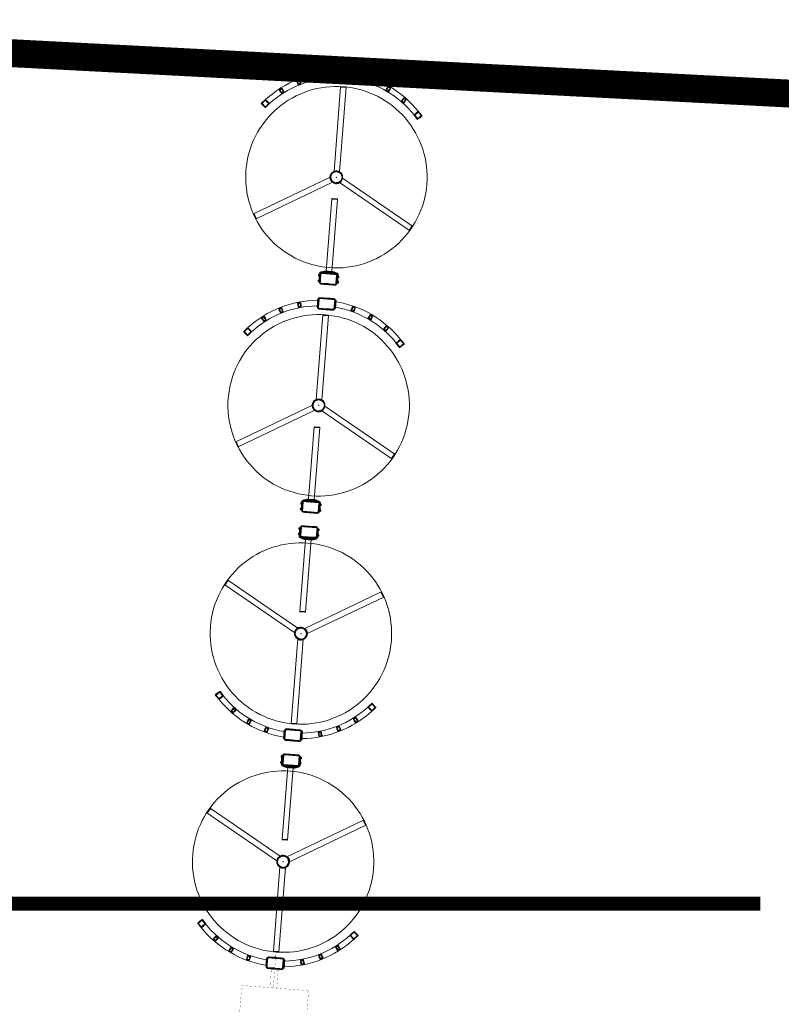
# Model space of a CAD drawing. Header units: millimetres. Extents: x 747415 to 1601423, y -236173 to 551995.
# Tile 201 of 242: x 1198015 to 1203472, y 32690 to 39745. Entities that reach past the tile are written whole.
import ezdxf
from ezdxf.lldxf.tags import DXFTag

# ---------------------------------------------------------------- set-up
doc = ezdxf.new("R2010")
doc.units = ezdxf.units.MM
doc.header["$LTSCALE"] = 100
doc.header["$MEASUREMENT"] = 0
for name, color, linetype, lineweight in [('T--L9020_GEBOUWEN', 252, 'CONTINUOUS', 0), ('T--L9032_HEKWERKEN', 7, 'CONTINUOUS', 0), ('T--L9053_Waterleidingen', 170, 'TAP_WATER', 0)]:
    doc.layers.add(name, color=color, linetype=linetype, lineweight=lineweight)
doc.styles.get("Standard").update_dxf_attribs({"font": 'arial.ttf'})
tags = doc.linetypes.add('TAP_WATER', pattern='A,12.7,-5.08,["Water",Standard,S=2.54,R=0,X=-3.81,Y=-1.27],-7.62', length=25.4).pattern_tags.tags
tags[6] = DXFTag(74, 10)
pattern_1 = [(60, (0, 0), (-0.8660254, 0.5), [])]
pattern_2 = [(120, (0, 0), (-0.8660254, -0.5), [])]
pattern_3 = [(0, (0, 0), (0, 2), [])]

# ---------------------------------------------------------------- blocks, each defined once
blk = doc.blocks.new('Tourniket FTS-E02')
at = {"layer": 'T--L9032_HEKWERKEN'}
for points in [[(474.2, 560.3), (472.7, 561.6), (486.3, 576.3), (515.5, 549), (501.9, 534.4), (500.4, 535.7), (512.7, 548.9), (486.4, 573.4), (474.2, 560.3)], [(474.2, 560.3), (472.7, 561.6), (459, 547), (488.2, 519.7), (501.9, 534.4), (500.4, 535.7), (488.1, 522.6), (461.8, 547.1), (474.2, 560.3)], [(581.9, 446), (581, 447.2), (568.9, 438.5), (580.6, 422.2), (592.8, 431), (591.9, 432.2), (580.9, 424.3), (571, 438.1), (581.9, 446)], [(581.9, 446), (581, 447.2), (593.2, 456), (604.9, 439.8), (592.8, 431), (591.9, 432.2), (602.8, 440.1), (592.9, 453.9), (581.9, 446)], [(655, 329.5), (654.3, 330.8), (640.8, 324.5), (649.2, 306.4), (662.8, 312.7), (662.2, 314.1), (650, 308.4), (642.8, 323.8), (655, 329.5)], [(655, 329.5), (654.3, 330.8), (667.9, 337.2), (676.4, 319.1), (662.8, 312.7), (662.2, 314.1), (674.4, 319.8), (667.2, 335.2), (655, 329.5)], [(705, 201.3), (704.6, 202.8), (690.1, 199.1), (695, 179.7), (709.6, 183.4), (709.2, 184.9), (696.1, 181.5), (691.9, 198), (705, 201.3)], [(705, 201.3), (704.6, 202.8), (719.2, 206.5), (724.1, 187.1), (709.6, 183.4), (709.2, 184.9), (722.3, 188.2), (718.1, 204.7), (705, 201.3)], [(-693, 0), (-690, 0), (-690, 50, 0.414214), (-700, 60), (-761, 60, 0.384945), (-770, 50), (-770, 0), (-767, 0), (-767, 50, -0.414214), (-760, 57), (-700, 57, -0.414214), (-693, 50), (-693, 0)], [(-693, 0), (-690, 0), (-690, -50, -0.414214), (-700, -60), (-761, -60, -0.384945), (-770, -50), (-770, 0), (-767, 0), (-767, -50, 0.414214), (-760, -57), (-700, -57, 0.414214), (-693, -50), (-693, 0)], [(-760, -65.5), (-760, -60.5), (-697.2, -60.6, 0.301773), (-690.7, -56.2), (-682.3, -29, 0.077395), (-681.9, -26.9), (-682, 26.9, 0.07431), (-682.3, 28.9), (-690.5, 55.6, 0.329863), (-697.2, 60.5), (-760, 60.5), (-760, 65.5), (-697.2, 65.5, -0.33598), (-685.6, 56.8), (-677.5, 30.4, -0.074294), (-677, 26.9), (-677, -26.9, -0.074294), (-677.5, -30.4), (-685.7, -57, -0.329861), (-697.2, -65.5), (-760, -65.5)], [(-41.5, 0), (-44.5, 0, -1), (44.4, 0), (41.4, 0, 1), (-41.5, 0)], [(692.7, 0), (689.7, 0), (689.7, 50, -0.414214), (699.7, 60), (760.8, 60, -0.384945), (769.7, 50), (769.7, 0), (766.7, 0), (766.7, 50, 0.414214), (759.7, 57), (699.7, 57, 0.414214), (692.7, 50), (692.7, 0)], [(692.7, 0), (689.7, 0), (689.7, -50, 0.414214), (699.7, -60), (760.8, -60, 0.384945), (769.7, -50), (769.7, 0), (766.7, 0), (766.7, -50, -0.414214), (759.7, -57), (699.7, -57, -0.414214), (692.7, -50), (692.7, 0)], [(-41.5, 0), (-44.5, 0, 1), (44.4, 0), (41.4, 0, -1), (-41.5, 0)], [(705, -201.3), (704.6, -202.8), (690.1, -199.1), (695, -179.7), (709.6, -183.4), (709.2, -184.9), (696.1, -181.5), (691.9, -198), (705, -201.3)], [(705, -201.3), (704.6, -202.8), (719.2, -206.5), (724.1, -187.1), (709.6, -183.4), (709.2, -184.9), (722.3, -188.2), (718.1, -204.7), (705, -201.3)], [(655, -329.5), (654.3, -330.8), (640.8, -324.5), (649.2, -306.4), (662.8, -312.7), (662.2, -314.1), (650, -308.3), (642.8, -323.7), (655, -329.5)], [(655, -329.5), (654.3, -330.8), (667.9, -337.2), (676.4, -319.1), (662.8, -312.7), (662.2, -314.1), (674.4, -319.8), (667.2, -335.2), (655, -329.5)], [(581.9, -446), (581, -447.2), (568.9, -438.4), (580.6, -422.2), (592.8, -431), (591.9, -432.2), (580.9, -424.3), (571, -438.1), (581.9, -446)], [(581.9, -446), (581, -447.2), (593.2, -456), (604.9, -439.8), (592.8, -431), (591.9, -432.2), (602.8, -440.1), (592.9, -453.9), (581.9, -446)], [(474.2, -560.3), (472.7, -561.6), (459, -547), (488.2, -519.7), (501.9, -534.4), (500.4, -535.7), (488.1, -522.5), (461.8, -547.1), (474.2, -560.3)], [(474.2, -560.3), (472.7, -561.6), (486.3, -576.3), (515.5, -548.9), (501.9, -534.4), (500.4, -535.7), (512.7, -548.9), (486.4, -573.4), (474.2, -560.3)]]:
    blk.add_hatch(color=256, dxfattribs=at).paths.add_polyline_path(points)
at = {"layer": 'T--L9032_HEKWERKEN', "lineweight": 25}
h = blk.add_hatch(dxfattribs=at)
h.set_pattern_fill('_U', color=256, angle=60, style=0, pattern_type=0)
h.set_pattern_definition(pattern_1)
h.paths.add_polyline_path([(474.2, 560.3), (472.7, 561.6), (486.3, 576.3), (515.5, 549), (501.9, 534.4), (500.4, 535.7), (512.7, 548.9), (486.4, 573.4), (474.2, 560.3)])
h = blk.add_hatch(dxfattribs=at)
h.set_pattern_fill('_U', color=256, angle=120, style=0, pattern_type=0)
h.set_pattern_definition(pattern_2)
h.paths.add_polyline_path([(474.2, 560.3), (472.7, 561.6), (486.3, 576.3), (515.5, 549), (501.9, 534.4), (500.4, 535.7), (512.7, 548.9), (486.4, 573.4), (474.2, 560.3)])
h = blk.add_hatch(dxfattribs=at)
h.set_pattern_fill('_U', color=256, scale=2, style=0, pattern_type=0)
h.set_pattern_definition(pattern_3)
h.paths.add_polyline_path([(474.2, 560.3), (472.7, 561.6), (486.3, 576.3), (515.5, 549), (501.9, 534.4), (500.4, 535.7), (512.7, 548.9), (486.4, 573.4), (474.2, 560.3)])
h = blk.add_hatch(dxfattribs=at)
h.set_pattern_fill('_U', color=256, angle=60, style=0, pattern_type=0)
h.set_pattern_definition(pattern_1)
h.paths.add_polyline_path([(474.2, 560.3), (472.7, 561.6), (459, 547), (488.2, 519.7), (501.9, 534.4), (500.4, 535.7), (488.1, 522.6), (461.8, 547.1), (474.2, 560.3)])
h = blk.add_hatch(dxfattribs=at)
h.set_pattern_fill('_U', color=256, angle=120, style=0, pattern_type=0)
h.set_pattern_definition(pattern_2)
h.paths.add_polyline_path([(474.2, 560.3), (472.7, 561.6), (459, 547), (488.2, 519.7), (501.9, 534.4), (500.4, 535.7), (488.1, 522.6), (461.8, 547.1), (474.2, 560.3)])
h = blk.add_hatch(dxfattribs=at)
h.set_pattern_fill('_U', color=256, scale=2, style=0, pattern_type=0)
h.set_pattern_definition(pattern_3)
h.paths.add_polyline_path([(474.2, 560.3), (472.7, 561.6), (459, 547), (488.2, 519.7), (501.9, 534.4), (500.4, 535.7), (488.1, 522.6), (461.8, 547.1), (474.2, 560.3)])
h = blk.add_hatch(dxfattribs=at)
h.set_pattern_fill('_U', color=256, angle=60, style=0, pattern_type=0)
h.set_pattern_definition(pattern_1)
h.paths.add_polyline_path([(581.9, 446), (581, 447.2), (568.9, 438.5), (580.6, 422.2), (592.8, 431), (591.9, 432.2), (580.9, 424.3), (571, 438.1), (581.9, 446)])
h = blk.add_hatch(dxfattribs=at)
h.set_pattern_fill('_U', color=256, angle=120, style=0, pattern_type=0)
h.set_pattern_definition(pattern_2)
h.paths.add_polyline_path([(581.9, 446), (581, 447.2), (568.9, 438.5), (580.6, 422.2), (592.8, 431), (591.9, 432.2), (580.9, 424.3), (571, 438.1), (581.9, 446)])
h = blk.add_hatch(dxfattribs=at)
h.set_pattern_fill('_U', color=256, scale=2, style=0, pattern_type=0)
h.set_pattern_definition(pattern_3)
h.paths.add_polyline_path([(581.9, 446), (581, 447.2), (568.9, 438.5), (580.6, 422.2), (592.8, 431), (591.9, 432.2), (580.9, 424.3), (571, 438.1), (581.9, 446)])
h = blk.add_hatch(dxfattribs=at)
h.set_pattern_fill('_U', color=256, angle=60, style=0, pattern_type=0)
h.set_pattern_definition(pattern_1)
h.paths.add_polyline_path([(581.9, 446), (581, 447.2), (593.2, 456), (604.9, 439.8), (592.8, 431), (591.9, 432.2), (602.8, 440.1), (592.9, 453.9), (581.9, 446)])
h = blk.add_hatch(dxfattribs=at)
h.set_pattern_fill('_U', color=256, angle=120, style=0, pattern_type=0)
h.set_pattern_definition(pattern_2)
h.paths.add_polyline_path([(581.9, 446), (581, 447.2), (593.2, 456), (604.9, 439.8), (592.8, 431), (591.9, 432.2), (602.8, 440.1), (592.9, 453.9), (581.9, 446)])
h = blk.add_hatch(dxfattribs=at)
h.set_pattern_fill('_U', color=256, scale=2, style=0, pattern_type=0)
h.set_pattern_definition(pattern_3)
h.paths.add_polyline_path([(581.9, 446), (581, 447.2), (593.2, 456), (604.9, 439.8), (592.8, 431), (591.9, 432.2), (602.8, 440.1), (592.9, 453.9), (581.9, 446)])
h = blk.add_hatch(dxfattribs=at)
h.set_pattern_fill('_U', color=256, angle=60, style=0, pattern_type=0)
h.set_pattern_definition(pattern_1)
h.paths.add_polyline_path([(655, 329.5), (654.3, 330.8), (640.8, 324.5), (649.2, 306.4), (662.8, 312.7), (662.2, 314.1), (650, 308.4), (642.8, 323.8), (655, 329.5)])
h = blk.add_hatch(dxfattribs=at)
h.set_pattern_fill('_U', color=256, angle=120, style=0, pattern_type=0)
h.set_pattern_definition(pattern_2)
h.paths.add_polyline_path([(655, 329.5), (654.3, 330.8), (640.8, 324.5), (649.2, 306.4), (662.8, 312.7), (662.2, 314.1), (650, 308.4), (642.8, 323.8), (655, 329.5)])
h = blk.add_hatch(dxfattribs=at)
h.set_pattern_fill('_U', color=256, scale=2, style=0, pattern_type=0)
h.set_pattern_definition(pattern_3)
h.paths.add_polyline_path([(655, 329.5), (654.3, 330.8), (640.8, 324.5), (649.2, 306.4), (662.8, 312.7), (662.2, 314.1), (650, 308.4), (642.8, 323.8), (655, 329.5)])
h = blk.add_hatch(dxfattribs=at)
h.set_pattern_fill('_U', color=256, angle=60, style=0, pattern_type=0)
h.set_pattern_definition(pattern_1)
h.paths.add_polyline_path([(655, 329.5), (654.3, 330.8), (667.9, 337.2), (676.4, 319.1), (662.8, 312.7), (662.2, 314.1), (674.4, 319.8), (667.2, 335.2), (655, 329.5)])
h = blk.add_hatch(dxfattribs=at)
h.set_pattern_fill('_U', color=256, angle=120, style=0, pattern_type=0)
h.set_pattern_definition(pattern_2)
h.paths.add_polyline_path([(655, 329.5), (654.3, 330.8), (667.9, 337.2), (676.4, 319.1), (662.8, 312.7), (662.2, 314.1), (674.4, 319.8), (667.2, 335.2), (655, 329.5)])
h = blk.add_hatch(dxfattribs=at)
h.set_pattern_fill('_U', color=256, scale=2, style=0, pattern_type=0)
h.set_pattern_definition(pattern_3)
h.paths.add_polyline_path([(655, 329.5), (654.3, 330.8), (667.9, 337.2), (676.4, 319.1), (662.8, 312.7), (662.2, 314.1), (674.4, 319.8), (667.2, 335.2), (655, 329.5)])
h = blk.add_hatch(dxfattribs=at)
h.set_pattern_fill('_U', color=256, angle=60, style=0, pattern_type=0)
h.set_pattern_definition(pattern_1)
h.paths.add_polyline_path([(705, 201.3), (704.6, 202.8), (690.1, 199.1), (695, 179.7), (709.6, 183.4), (709.2, 184.9), (696.1, 181.5), (691.9, 198), (705, 201.3)])
h = blk.add_hatch(dxfattribs=at)
h.set_pattern_fill('_U', color=256, angle=120, style=0, pattern_type=0)
h.set_pattern_definition(pattern_2)
h.paths.add_polyline_path([(705, 201.3), (704.6, 202.8), (690.1, 199.1), (695, 179.7), (709.6, 183.4), (709.2, 184.9), (696.1, 181.5), (691.9, 198), (705, 201.3)])
h = blk.add_hatch(dxfattribs=at)
h.set_pattern_fill('_U', color=256, scale=2, style=0, pattern_type=0)
h.set_pattern_definition(pattern_3)
h.paths.add_polyline_path([(705, 201.3), (704.6, 202.8), (690.1, 199.1), (695, 179.7), (709.6, 183.4), (709.2, 184.9), (696.1, 181.5), (691.9, 198), (705, 201.3)])
h = blk.add_hatch(dxfattribs=at)
h.set_pattern_fill('_U', color=256, angle=60, style=0, pattern_type=0)
h.set_pattern_definition(pattern_1)
h.paths.add_polyline_path([(705, 201.3), (704.6, 202.8), (719.2, 206.5), (724.1, 187.1), (709.6, 183.4), (709.2, 184.9), (722.3, 188.2), (718.1, 204.7), (705, 201.3)])
h = blk.add_hatch(dxfattribs=at)
h.set_pattern_fill('_U', color=256, angle=120, style=0, pattern_type=0)
h.set_pattern_definition(pattern_2)
h.paths.add_polyline_path([(705, 201.3), (704.6, 202.8), (719.2, 206.5), (724.1, 187.1), (709.6, 183.4), (709.2, 184.9), (722.3, 188.2), (718.1, 204.7), (705, 201.3)])
h = blk.add_hatch(dxfattribs=at)
h.set_pattern_fill('_U', color=256, scale=2, style=0, pattern_type=0)
h.set_pattern_definition(pattern_3)
h.paths.add_polyline_path([(705, 201.3), (704.6, 202.8), (719.2, 206.5), (724.1, 187.1), (709.6, 183.4), (709.2, 184.9), (722.3, 188.2), (718.1, 204.7), (705, 201.3)])
h = blk.add_hatch(dxfattribs=at)
h.set_pattern_fill('_U', color=256, angle=60, style=0, pattern_type=0)
h.set_pattern_definition(pattern_1)
h.paths.add_polyline_path([(-693, 0), (-690, 0), (-690, 50, 0.414214), (-700, 60), (-761, 60, 0.384945), (-770, 50), (-770, 0), (-767, 0), (-767, 50, -0.414214), (-760, 57), (-700, 57, -0.414214), (-693, 50), (-693, 0)])
h = blk.add_hatch(dxfattribs=at)
h.set_pattern_fill('_U', color=256, angle=120, style=0, pattern_type=0)
h.set_pattern_definition(pattern_2)
h.paths.add_polyline_path([(-693, 0), (-690, 0), (-690, 50, 0.414214), (-700, 60), (-761, 60, 0.384945), (-770, 50), (-770, 0), (-767, 0), (-767, 50, -0.414214), (-760, 57), (-700, 57, -0.414214), (-693, 50), (-693, 0)])
h = blk.add_hatch(dxfattribs=at)
h.set_pattern_fill('_U', color=256, scale=2, style=0, pattern_type=0)
h.set_pattern_definition(pattern_3)
h.paths.add_polyline_path([(-693, 0), (-690, 0), (-690, 50, 0.414214), (-700, 60), (-761, 60, 0.384945), (-770, 50), (-770, 0), (-767, 0), (-767, 50, -0.414214), (-760, 57), (-700, 57, -0.414214), (-693, 50), (-693, 0)])
h = blk.add_hatch(dxfattribs=at)
h.set_pattern_fill('_U', color=256, angle=60, style=0, pattern_type=0)
h.set_pattern_definition(pattern_1)
h.paths.add_polyline_path([(-693, 0), (-690, 0), (-690, -50, -0.414214), (-700, -60), (-761, -60, -0.384945), (-770, -50), (-770, 0), (-767, 0), (-767, -50, 0.414214), (-760, -57), (-700, -57, 0.414214), (-693, -50), (-693, 0)])
h = blk.add_hatch(dxfattribs=at)
h.set_pattern_fill('_U', color=256, angle=120, style=0, pattern_type=0)
h.set_pattern_definition(pattern_2)
h.paths.add_polyline_path([(-693, 0), (-690, 0), (-690, -50, -0.414214), (-700, -60), (-761, -60, -0.384945), (-770, -50), (-770, 0), (-767, 0), (-767, -50, 0.414214), (-760, -57), (-700, -57, 0.414214), (-693, -50), (-693, 0)])
h = blk.add_hatch(dxfattribs=at)
h.set_pattern_fill('_U', color=256, scale=2, style=0, pattern_type=0)
h.set_pattern_definition(pattern_3)
h.paths.add_polyline_path([(-693, 0), (-690, 0), (-690, -50, -0.414214), (-700, -60), (-761, -60, -0.384945), (-770, -50), (-770, 0), (-767, 0), (-767, -50, 0.414214), (-760, -57), (-700, -57, 0.414214), (-693, -50), (-693, 0)])
h = blk.add_hatch(dxfattribs=at)
h.set_pattern_fill('_U', color=256, angle=60, style=0, pattern_type=0)
h.set_pattern_definition(pattern_1)
h.paths.add_polyline_path([(-760, -65.5), (-760, -60.5), (-697.2, -60.6, 0.301773), (-690.7, -56.2), (-682.3, -29, 0.077395), (-681.9, -26.9), (-682, 26.9, 0.07431), (-682.3, 28.9), (-690.5, 55.6, 0.329863), (-697.2, 60.5), (-760, 60.5), (-760, 65.5), (-697.2, 65.5, -0.33598), (-685.6, 56.8), (-677.5, 30.4, -0.074294), (-677, 26.9), (-677, -26.9, -0.074294), (-677.5, -30.4), (-685.7, -57, -0.329861), (-697.2, -65.5), (-760, -65.5)])
h = blk.add_hatch(dxfattribs=at)
h.set_pattern_fill('_U', color=256, angle=120, style=0, pattern_type=0)
h.set_pattern_definition(pattern_2)
h.paths.add_polyline_path([(-760, -65.5), (-760, -60.5), (-697.2, -60.6, 0.301773), (-690.7, -56.2), (-682.3, -29, 0.077395), (-681.9, -26.9), (-682, 26.9, 0.07431), (-682.3, 28.9), (-690.5, 55.6, 0.329863), (-697.2, 60.5), (-760, 60.5), (-760, 65.5), (-697.2, 65.5, -0.33598), (-685.6, 56.8), (-677.5, 30.4, -0.074294), (-677, 26.9), (-677, -26.9, -0.074294), (-677.5, -30.4), (-685.7, -57, -0.329861), (-697.2, -65.5), (-760, -65.5)])
h = blk.add_hatch(dxfattribs=at)
h.set_pattern_fill('_U', color=256, scale=2, style=0, pattern_type=0)
h.set_pattern_definition(pattern_3)
h.paths.add_polyline_path([(-760, -65.5), (-760, -60.5), (-697.2, -60.6, 0.301773), (-690.7, -56.2), (-682.3, -29, 0.077395), (-681.9, -26.9), (-682, 26.9, 0.07431), (-682.3, 28.9), (-690.5, 55.6, 0.329863), (-697.2, 60.5), (-760, 60.5), (-760, 65.5), (-697.2, 65.5, -0.33598), (-685.6, 56.8), (-677.5, 30.4, -0.074294), (-677, 26.9), (-677, -26.9, -0.074294), (-677.5, -30.4), (-685.7, -57, -0.329861), (-697.2, -65.5), (-760, -65.5)])
h = blk.add_hatch(dxfattribs=at)
h.set_pattern_fill('_U', color=256, angle=60, style=0, pattern_type=0)
h.set_pattern_definition(pattern_1)
h.paths.add_polyline_path([(-41.5, 0), (-44.5, 0, -1), (44.4, 0), (41.4, 0, 1), (-41.5, 0)])
h = blk.add_hatch(dxfattribs=at)
h.set_pattern_fill('_U', color=256, angle=120, style=0, pattern_type=0)
h.set_pattern_definition(pattern_2)
h.paths.add_polyline_path([(-41.5, 0), (-44.5, 0, -1), (44.4, 0), (41.4, 0, 1), (-41.5, 0)])
h = blk.add_hatch(dxfattribs=at)
h.set_pattern_fill('_U', color=256, scale=2, style=0, pattern_type=0)
h.set_pattern_definition(pattern_3)
h.paths.add_polyline_path([(-41.5, 0), (-44.5, 0, -1), (44.4, 0), (41.4, 0, 1), (-41.5, 0)])
h = blk.add_hatch(dxfattribs=at)
h.set_pattern_fill('_U', color=256, angle=60, style=0, pattern_type=0)
h.set_pattern_definition(pattern_1)
h.paths.add_polyline_path([(692.7, 0), (689.7, 0), (689.7, 50, -0.414214), (699.7, 60), (760.8, 60, -0.384945), (769.7, 50), (769.7, 0), (766.7, 0), (766.7, 50, 0.414214), (759.7, 57), (699.7, 57, 0.414214), (692.7, 50), (692.7, 0)])
h = blk.add_hatch(dxfattribs=at)
h.set_pattern_fill('_U', color=256, angle=120, style=0, pattern_type=0)
h.set_pattern_definition(pattern_2)
h.paths.add_polyline_path([(692.7, 0), (689.7, 0), (689.7, 50, -0.414214), (699.7, 60), (760.8, 60, -0.384945), (769.7, 50), (769.7, 0), (766.7, 0), (766.7, 50, 0.414214), (759.7, 57), (699.7, 57, 0.414214), (692.7, 50), (692.7, 0)])
h = blk.add_hatch(dxfattribs=at)
h.set_pattern_fill('_U', color=256, scale=2, style=0, pattern_type=0)
h.set_pattern_definition(pattern_3)
h.paths.add_polyline_path([(692.7, 0), (689.7, 0), (689.7, 50, -0.414214), (699.7, 60), (760.8, 60, -0.384945), (769.7, 50), (769.7, 0), (766.7, 0), (766.7, 50, 0.414214), (759.7, 57), (699.7, 57, 0.414214), (692.7, 50), (692.7, 0)])
h = blk.add_hatch(dxfattribs=at)
h.set_pattern_fill('_U', color=256, angle=60, style=0, pattern_type=0)
h.set_pattern_definition(pattern_1)
h.paths.add_polyline_path([(692.7, 0), (689.7, 0), (689.7, -50, 0.414214), (699.7, -60), (760.8, -60, 0.384945), (769.7, -50), (769.7, 0), (766.7, 0), (766.7, -50, -0.414214), (759.7, -57), (699.7, -57, -0.414214), (692.7, -50), (692.7, 0)])
h = blk.add_hatch(dxfattribs=at)
h.set_pattern_fill('_U', color=256, angle=120, style=0, pattern_type=0)
h.set_pattern_definition(pattern_2)
h.paths.add_polyline_path([(692.7, 0), (689.7, 0), (689.7, -50, 0.414214), (699.7, -60), (760.8, -60, 0.384945), (769.7, -50), (769.7, 0), (766.7, 0), (766.7, -50, -0.414214), (759.7, -57), (699.7, -57, -0.414214), (692.7, -50), (692.7, 0)])
h = blk.add_hatch(dxfattribs=at)
h.set_pattern_fill('_U', color=256, scale=2, style=0, pattern_type=0)
h.set_pattern_definition(pattern_3)
h.paths.add_polyline_path([(692.7, 0), (689.7, 0), (689.7, -50, 0.414214), (699.7, -60), (760.8, -60, 0.384945), (769.7, -50), (769.7, 0), (766.7, 0), (766.7, -50, -0.414214), (759.7, -57), (699.7, -57, -0.414214), (692.7, -50), (692.7, 0)])
h = blk.add_hatch(dxfattribs=at)
h.set_pattern_fill('_U', color=256, angle=60, style=0, pattern_type=0)
h.set_pattern_definition(pattern_1)
h.paths.add_polyline_path([(-41.5, 0), (-44.5, 0, 1), (44.4, 0), (41.4, 0, -1), (-41.5, 0)])
h = blk.add_hatch(dxfattribs=at)
h.set_pattern_fill('_U', color=256, angle=120, style=0, pattern_type=0)
h.set_pattern_definition(pattern_2)
h.paths.add_polyline_path([(-41.5, 0), (-44.5, 0, 1), (44.4, 0), (41.4, 0, -1), (-41.5, 0)])
h = blk.add_hatch(dxfattribs=at)
h.set_pattern_fill('_U', color=256, scale=2, style=0, pattern_type=0)
h.set_pattern_definition(pattern_3)
h.paths.add_polyline_path([(-41.5, 0), (-44.5, 0, 1), (44.4, 0), (41.4, 0, -1), (-41.5, 0)])
h = blk.add_hatch(dxfattribs=at)
h.set_pattern_fill('_U', color=256, angle=60, style=0, pattern_type=0)
h.set_pattern_definition(pattern_1)
h.paths.add_polyline_path([(705, -201.3), (704.6, -202.8), (690.1, -199.1), (695, -179.7), (709.6, -183.4), (709.2, -184.9), (696.1, -181.5), (691.9, -198), (705, -201.3)])
h = blk.add_hatch(dxfattribs=at)
h.set_pattern_fill('_U', color=256, angle=120, style=0, pattern_type=0)
h.set_pattern_definition(pattern_2)
h.paths.add_polyline_path([(705, -201.3), (704.6, -202.8), (690.1, -199.1), (695, -179.7), (709.6, -183.4), (709.2, -184.9), (696.1, -181.5), (691.9, -198), (705, -201.3)])
h = blk.add_hatch(dxfattribs=at)
h.set_pattern_fill('_U', color=256, scale=2, style=0, pattern_type=0)
h.set_pattern_definition(pattern_3)
h.paths.add_polyline_path([(705, -201.3), (704.6, -202.8), (690.1, -199.1), (695, -179.7), (709.6, -183.4), (709.2, -184.9), (696.1, -181.5), (691.9, -198), (705, -201.3)])
h = blk.add_hatch(dxfattribs=at)
h.set_pattern_fill('_U', color=256, angle=60, style=0, pattern_type=0)
h.set_pattern_definition(pattern_1)
h.paths.add_polyline_path([(705, -201.3), (704.6, -202.8), (719.2, -206.5), (724.1, -187.1), (709.6, -183.4), (709.2, -184.9), (722.3, -188.2), (718.1, -204.7), (705, -201.3)])
h = blk.add_hatch(dxfattribs=at)
h.set_pattern_fill('_U', color=256, angle=120, style=0, pattern_type=0)
h.set_pattern_definition(pattern_2)
h.paths.add_polyline_path([(705, -201.3), (704.6, -202.8), (719.2, -206.5), (724.1, -187.1), (709.6, -183.4), (709.2, -184.9), (722.3, -188.2), (718.1, -204.7), (705, -201.3)])
h = blk.add_hatch(dxfattribs=at)
h.set_pattern_fill('_U', color=256, scale=2, style=0, pattern_type=0)
h.set_pattern_definition(pattern_3)
h.paths.add_polyline_path([(705, -201.3), (704.6, -202.8), (719.2, -206.5), (724.1, -187.1), (709.6, -183.4), (709.2, -184.9), (722.3, -188.2), (718.1, -204.7), (705, -201.3)])
h = blk.add_hatch(dxfattribs=at)
h.set_pattern_fill('_U', color=256, angle=60, style=0, pattern_type=0)
h.set_pattern_definition(pattern_1)
h.paths.add_polyline_path([(655, -329.5), (654.3, -330.8), (640.8, -324.5), (649.2, -306.4), (662.8, -312.7), (662.2, -314.1), (650, -308.3), (642.8, -323.7), (655, -329.5)])
h = blk.add_hatch(dxfattribs=at)
h.set_pattern_fill('_U', color=256, angle=120, style=0, pattern_type=0)
h.set_pattern_definition(pattern_2)
h.paths.add_polyline_path([(655, -329.5), (654.3, -330.8), (640.8, -324.5), (649.2, -306.4), (662.8, -312.7), (662.2, -314.1), (650, -308.3), (642.8, -323.7), (655, -329.5)])
h = blk.add_hatch(dxfattribs=at)
h.set_pattern_fill('_U', color=256, scale=2, style=0, pattern_type=0)
h.set_pattern_definition(pattern_3)
h.paths.add_polyline_path([(655, -329.5), (654.3, -330.8), (640.8, -324.5), (649.2, -306.4), (662.8, -312.7), (662.2, -314.1), (650, -308.3), (642.8, -323.7), (655, -329.5)])
h = blk.add_hatch(dxfattribs=at)
h.set_pattern_fill('_U', color=256, angle=60, style=0, pattern_type=0)
h.set_pattern_definition(pattern_1)
h.paths.add_polyline_path([(655, -329.5), (654.3, -330.8), (667.9, -337.2), (676.4, -319.1), (662.8, -312.7), (662.2, -314.1), (674.4, -319.8), (667.2, -335.2), (655, -329.5)])
h = blk.add_hatch(dxfattribs=at)
h.set_pattern_fill('_U', color=256, angle=120, style=0, pattern_type=0)
h.set_pattern_definition(pattern_2)
h.paths.add_polyline_path([(655, -329.5), (654.3, -330.8), (667.9, -337.2), (676.4, -319.1), (662.8, -312.7), (662.2, -314.1), (674.4, -319.8), (667.2, -335.2), (655, -329.5)])
h = blk.add_hatch(dxfattribs=at)
h.set_pattern_fill('_U', color=256, scale=2, style=0, pattern_type=0)
h.set_pattern_definition(pattern_3)
h.paths.add_polyline_path([(655, -329.5), (654.3, -330.8), (667.9, -337.2), (676.4, -319.1), (662.8, -312.7), (662.2, -314.1), (674.4, -319.8), (667.2, -335.2), (655, -329.5)])
h = blk.add_hatch(dxfattribs=at)
h.set_pattern_fill('_U', color=256, angle=60, style=0, pattern_type=0)
h.set_pattern_definition(pattern_1)
h.paths.add_polyline_path([(581.9, -446), (581, -447.2), (568.9, -438.4), (580.6, -422.2), (592.8, -431), (591.9, -432.2), (580.9, -424.3), (571, -438.1), (581.9, -446)])
h = blk.add_hatch(dxfattribs=at)
h.set_pattern_fill('_U', color=256, angle=120, style=0, pattern_type=0)
h.set_pattern_definition(pattern_2)
h.paths.add_polyline_path([(581.9, -446), (581, -447.2), (568.9, -438.4), (580.6, -422.2), (592.8, -431), (591.9, -432.2), (580.9, -424.3), (571, -438.1), (581.9, -446)])
h = blk.add_hatch(dxfattribs=at)
h.set_pattern_fill('_U', color=256, scale=2, style=0, pattern_type=0)
h.set_pattern_definition(pattern_3)
h.paths.add_polyline_path([(581.9, -446), (581, -447.2), (568.9, -438.4), (580.6, -422.2), (592.8, -431), (591.9, -432.2), (580.9, -424.3), (571, -438.1), (581.9, -446)])
h = blk.add_hatch(dxfattribs=at)
h.set_pattern_fill('_U', color=256, angle=60, style=0, pattern_type=0)
h.set_pattern_definition(pattern_1)
h.paths.add_polyline_path([(581.9, -446), (581, -447.2), (593.2, -456), (604.9, -439.8), (592.8, -431), (591.9, -432.2), (602.8, -440.1), (592.9, -453.9), (581.9, -446)])
h = blk.add_hatch(dxfattribs=at)
h.set_pattern_fill('_U', color=256, angle=120, style=0, pattern_type=0)
h.set_pattern_definition(pattern_2)
h.paths.add_polyline_path([(581.9, -446), (581, -447.2), (593.2, -456), (604.9, -439.8), (592.8, -431), (591.9, -432.2), (602.8, -440.1), (592.9, -453.9), (581.9, -446)])
h = blk.add_hatch(dxfattribs=at)
h.set_pattern_fill('_U', color=256, scale=2, style=0, pattern_type=0)
h.set_pattern_definition(pattern_3)
h.paths.add_polyline_path([(581.9, -446), (581, -447.2), (593.2, -456), (604.9, -439.8), (592.8, -431), (591.9, -432.2), (602.8, -440.1), (592.9, -453.9), (581.9, -446)])
h = blk.add_hatch(dxfattribs=at)
h.set_pattern_fill('_U', color=256, angle=60, style=0, pattern_type=0)
h.set_pattern_definition(pattern_1)
h.paths.add_polyline_path([(474.2, -560.3), (472.7, -561.6), (459, -547), (488.2, -519.7), (501.9, -534.4), (500.4, -535.7), (488.1, -522.5), (461.8, -547.1), (474.2, -560.3)])
h = blk.add_hatch(dxfattribs=at)
h.set_pattern_fill('_U', color=256, angle=120, style=0, pattern_type=0)
h.set_pattern_definition(pattern_2)
h.paths.add_polyline_path([(474.2, -560.3), (472.7, -561.6), (459, -547), (488.2, -519.7), (501.9, -534.4), (500.4, -535.7), (488.1, -522.5), (461.8, -547.1), (474.2, -560.3)])
h = blk.add_hatch(dxfattribs=at)
h.set_pattern_fill('_U', color=256, scale=2, style=0, pattern_type=0)
h.set_pattern_definition(pattern_3)
h.paths.add_polyline_path([(474.2, -560.3), (472.7, -561.6), (459, -547), (488.2, -519.7), (501.9, -534.4), (500.4, -535.7), (488.1, -522.5), (461.8, -547.1), (474.2, -560.3)])
h = blk.add_hatch(dxfattribs=at)
h.set_pattern_fill('_U', color=256, angle=60, style=0, pattern_type=0)
h.set_pattern_definition(pattern_1)
h.paths.add_polyline_path([(474.2, -560.3), (472.7, -561.6), (486.3, -576.3), (515.5, -548.9), (501.9, -534.4), (500.4, -535.7), (512.7, -548.9), (486.4, -573.4), (474.2, -560.3)])
h = blk.add_hatch(dxfattribs=at)
h.set_pattern_fill('_U', color=256, angle=120, style=0, pattern_type=0)
h.set_pattern_definition(pattern_2)
h.paths.add_polyline_path([(474.2, -560.3), (472.7, -561.6), (486.3, -576.3), (515.5, -548.9), (501.9, -534.4), (500.4, -535.7), (512.7, -548.9), (486.4, -573.4), (474.2, -560.3)])
h = blk.add_hatch(dxfattribs=at)
h.set_pattern_fill('_U', color=256, scale=2, style=0, pattern_type=0)
h.set_pattern_definition(pattern_3)
h.paths.add_polyline_path([(474.2, -560.3), (472.7, -561.6), (486.3, -576.3), (515.5, -548.9), (501.9, -534.4), (500.4, -535.7), (512.7, -548.9), (486.4, -573.4), (474.2, -560.3)])
at = {"layer": 'T--L9032_HEKWERKEN', "lineweight": 18, "ltscale": 0.25}
blk.add_lwpolyline([(-650, 0, -0.414214), (0, 650), (0, 650, -0.414214), (650, 0), (650, 0, -0.414214), (0, -650), (0, -650, -0.414214), (-650, 0)], format="xyb", dxfattribs=at)
at = {"layer": 'T--L9032_HEKWERKEN', "linetype": 'Continuous', "lineweight": 13}
for points in [[(-37.2, 24.4), (-341.3, 551.2), (-341.3, 551.2, -0.414156), (-340.6, 553.9), (-340.6, 553.9), (-309.4, 571.9), (-309.4, 571.9, -0.414279), (-306.7, 571.2), (-306.7, 571.2), (-2.5, 44.3)], [(488.2, 519.7, -0.182981), (709.9, 66)], [(515.6, 548.8, -0.184258), (750.1, 66)], [(-677, 20), (-157, 20), (-157, 20, -0.414214), (-155, 18), (-155, 18), (-155, -18), (-155, -18, -0.414214), (-157, -20), (-157, -20), (-677, -20)], [(39.6, 20), (648, 20), (648, 20, -0.414214), (650, 18), (650, 18), (650, -18), (650, -18, -0.414214), (648, -20), (648, -20), (39.6, -20)], [(-37.2, -24.5), (-341.3, -551.2), (-341.3, -551.2, 0.414152), (-340.6, -553.9), (-340.6, -553.9), (-309.4, -571.9), (-309.4, -571.9, 0.414283), (-306.7, -571.2), (-306.7, -571.2), (-2.5, -44.4)], [(488.2, -519.7, 0.182981), (709.9, -66)], [(515.6, -548.8, 0.184258), (750.1, -66)]]:
    blk.add_lwpolyline(points, format="xyb", dxfattribs=at)
for points in [[(-339.8, 548.6), (-305.2, 568.6)], [(-755, 67.1), (-755, 73.1), (-755, 73.1), (-745, 73.1), (-745, 73.1), (-745, 67.1)], [(-715, 67.1), (-715, 73.1), (-715, 73.1), (-705, 73.1), (-705, 73.1), (-705, 67.1)], [(-743.8, 65.5), (-743.8, 66.7), (-743.8, 66.7), (-744.2, 67.1), (-744.2, 67.1), (-755.9, 67.1), (-755.9, 67.1), (-756.2, 66.7), (-756.2, 66.7), (-756.2, 65.5)], [(-756.2, 66.7), (-743.8, 66.7)], [(-703.8, 65.5), (-703.8, 66.7), (-703.8, 66.7), (-704.2, 67.1), (-704.2, 67.1), (-715.9, 67.1), (-715.9, 67.1), (-716.2, 66.7), (-716.2, 66.7), (-716.2, 65.5)], [(-716.2, 66.7), (-703.8, 66.7)], [(-160, 20), (-160, -20)], [(645, 20), (645, -20)], [(700, 60), (700, 66), (700, 66), (760, 66), (760, 66), (760, 60)], [(-743.8, -65.5), (-743.8, -66.7), (-743.8, -66.7), (-744.2, -67.1), (-744.2, -67.1), (-755.9, -67.1), (-755.9, -67.1), (-756.2, -66.7), (-756.2, -66.7), (-756.2, -65.5)], [(-756.2, -66.7), (-743.8, -66.7)], [(-755, -67.1), (-755, -73.1), (-755, -73.1), (-745, -73.1), (-745, -73.1), (-745, -67.1)], [(-703.8, -65.5), (-703.8, -66.7), (-703.8, -66.7), (-704.2, -67.1), (-704.2, -67.1), (-715.9, -67.1), (-715.9, -67.1), (-716.2, -66.7), (-716.2, -66.7), (-716.2, -65.5)], [(-716.2, -66.7), (-703.8, -66.7)], [(-715, -67.1), (-715, -73.1), (-715, -73.1), (-705, -73.1), (-705, -73.1), (-705, -67.1)], [(700, -60), (700, -66), (700, -66), (760, -66), (760, -66), (760, -60)], [(-339.8, -548.6), (-305.2, -568.6)]]:
    blk.add_lwpolyline(points, dxfattribs=at)
at = {"layer": 'T--L9032_HEKWERKEN', "lineweight": 25}
for points in [[(474.2, 560.3), (472.7, 561.6), (472.7, 561.6), (486.3, 576.3), (486.3, 576.3), (515.5, 549), (515.5, 549), (501.9, 534.4), (501.9, 534.4), (500.4, 535.7), (500.4, 535.7), (512.7, 548.9), (512.7, 548.9), (486.4, 573.4), (486.4, 573.4), (474.2, 560.3)], [(474.2, 560.3), (472.7, 561.6), (472.7, 561.6), (459, 547), (459, 547), (488.2, 519.7), (488.2, 519.7), (501.9, 534.4), (501.9, 534.4), (500.4, 535.7), (500.4, 535.7), (488.1, 522.6), (488.1, 522.6), (461.8, 547.1), (461.8, 547.1), (474.2, 560.3)], [(581.9, 446), (581, 447.2), (581, 447.2), (568.9, 438.5), (568.9, 438.5), (580.6, 422.2), (580.6, 422.2), (592.8, 431), (592.8, 431), (591.9, 432.2), (591.9, 432.2), (580.9, 424.3), (580.9, 424.3), (571, 438.1), (571, 438.1), (581.9, 446)], [(581.9, 446), (581, 447.2), (581, 447.2), (593.2, 456), (593.2, 456), (604.9, 439.8), (604.9, 439.8), (592.8, 431), (592.8, 431), (591.9, 432.2), (591.9, 432.2), (602.8, 440.1), (602.8, 440.1), (592.9, 453.9), (592.9, 453.9), (581.9, 446)], [(655, 329.5), (654.3, 330.8), (654.3, 330.8), (640.8, 324.5), (640.8, 324.5), (649.2, 306.4), (649.2, 306.4), (662.8, 312.7), (662.8, 312.7), (662.2, 314.1), (662.2, 314.1), (650, 308.4), (650, 308.4), (642.8, 323.8), (642.8, 323.8), (655, 329.5)], [(655, 329.5), (654.3, 330.8), (654.3, 330.8), (667.9, 337.2), (667.9, 337.2), (676.4, 319.1), (676.4, 319.1), (662.8, 312.7), (662.8, 312.7), (662.2, 314.1), (662.2, 314.1), (674.4, 319.8), (674.4, 319.8), (667.2, 335.2), (667.2, 335.2), (655, 329.5)], [(705, 201.3), (704.6, 202.8), (704.6, 202.8), (690.1, 199.1), (690.1, 199.1), (695, 179.7), (695, 179.7), (709.6, 183.4), (709.6, 183.4), (709.2, 184.9), (709.2, 184.9), (696.1, 181.5), (696.1, 181.5), (691.9, 198), (691.9, 198), (705, 201.3)], [(705, 201.3), (704.6, 202.8), (704.6, 202.8), (719.2, 206.5), (719.2, 206.5), (724.1, 187.1), (724.1, 187.1), (709.6, 183.4), (709.6, 183.4), (709.2, 184.9), (709.2, 184.9), (722.3, 188.2), (722.3, 188.2), (718.1, 204.7), (718.1, 204.7), (705, 201.3)], [(705, -201.3), (704.6, -202.8), (704.6, -202.8), (690.1, -199.1), (690.1, -199.1), (695, -179.7), (695, -179.7), (709.6, -183.4), (709.6, -183.4), (709.2, -184.9), (709.2, -184.9), (696.1, -181.5), (696.1, -181.5), (691.9, -198), (691.9, -198), (705, -201.3)], [(705, -201.3), (704.6, -202.8), (704.6, -202.8), (719.2, -206.5), (719.2, -206.5), (724.1, -187.1), (724.1, -187.1), (709.6, -183.4), (709.6, -183.4), (709.2, -184.9), (709.2, -184.9), (722.3, -188.2), (722.3, -188.2), (718.1, -204.7), (718.1, -204.7), (705, -201.3)], [(655, -329.5), (654.3, -330.8), (654.3, -330.8), (640.8, -324.5), (640.8, -324.5), (649.2, -306.4), (649.2, -306.4), (662.8, -312.7), (662.8, -312.7), (662.2, -314.1), (662.2, -314.1), (650, -308.3), (650, -308.3), (642.8, -323.7), (642.8, -323.7), (655, -329.5)], [(655, -329.5), (654.3, -330.8), (654.3, -330.8), (667.9, -337.2), (667.9, -337.2), (676.4, -319.1), (676.4, -319.1), (662.8, -312.7), (662.8, -312.7), (662.2, -314.1), (662.2, -314.1), (674.4, -319.8), (674.4, -319.8), (667.2, -335.2), (667.2, -335.2), (655, -329.5)], [(581.9, -446), (581, -447.2), (581, -447.2), (568.9, -438.4), (568.9, -438.4), (580.6, -422.2), (580.6, -422.2), (592.8, -431), (592.8, -431), (591.9, -432.2), (591.9, -432.2), (580.9, -424.3), (580.9, -424.3), (571, -438.1), (571, -438.1), (581.9, -446)], [(581.9, -446), (581, -447.2), (581, -447.2), (593.2, -456), (593.2, -456), (604.9, -439.8), (604.9, -439.8), (592.8, -431), (592.8, -431), (591.9, -432.2), (591.9, -432.2), (602.8, -440.1), (602.8, -440.1), (592.9, -453.9), (592.9, -453.9), (581.9, -446)], [(474.2, -560.3), (472.7, -561.6), (472.7, -561.6), (459, -547), (459, -547), (488.2, -519.7), (488.2, -519.7), (501.9, -534.4), (501.9, -534.4), (500.4, -535.7), (500.4, -535.7), (488.1, -522.5), (488.1, -522.5), (461.8, -547.1), (461.8, -547.1), (474.2, -560.3)], [(474.2, -560.3), (472.7, -561.6), (472.7, -561.6), (486.3, -576.3), (486.3, -576.3), (515.5, -548.9), (515.5, -548.9), (501.9, -534.4), (501.9, -534.4), (500.4, -535.7), (500.4, -535.7), (512.7, -548.9), (512.7, -548.9), (486.4, -573.4), (486.4, -573.4), (474.2, -560.3)]]:
    blk.add_lwpolyline(points, close=True, dxfattribs=at)
at = {"layer": 'T--L9032_HEKWERKEN', "linetype": 'Continuous', "lineweight": 25}
for points in [[(474.2, 560.3), (472.7, 561.6), (472.7, 561.6), (486.3, 576.3), (486.3, 576.3), (515.5, 549), (515.5, 549), (501.9, 534.4), (501.9, 534.4), (500.4, 535.7), (500.4, 535.7), (512.7, 548.9), (512.7, 548.9), (486.4, 573.4), (486.4, 573.4), (474.2, 560.3)], [(474.2, 560.3), (472.7, 561.6), (472.7, 561.6), (459, 547), (459, 547), (488.2, 519.7), (488.2, 519.7), (501.9, 534.4), (501.9, 534.4), (500.4, 535.7), (500.4, 535.7), (488.1, 522.6), (488.1, 522.6), (461.8, 547.1), (461.8, 547.1), (474.2, 560.3)], [(581.9, 446), (581, 447.2), (581, 447.2), (568.9, 438.5), (568.9, 438.5), (580.6, 422.2), (580.6, 422.2), (592.8, 431), (592.8, 431), (591.9, 432.2), (591.9, 432.2), (580.9, 424.3), (580.9, 424.3), (571, 438.1), (571, 438.1), (581.9, 446)], [(581.9, 446), (581, 447.2), (581, 447.2), (593.2, 456), (593.2, 456), (604.9, 439.8), (604.9, 439.8), (592.8, 431), (592.8, 431), (591.9, 432.2), (591.9, 432.2), (602.8, 440.1), (602.8, 440.1), (592.9, 453.9), (592.9, 453.9), (581.9, 446)], [(655, 329.5), (654.3, 330.8), (654.3, 330.8), (640.8, 324.5), (640.8, 324.5), (649.2, 306.4), (649.2, 306.4), (662.8, 312.7), (662.8, 312.7), (662.2, 314.1), (662.2, 314.1), (650, 308.4), (650, 308.4), (642.8, 323.8), (642.8, 323.8), (655, 329.5)], [(655, 329.5), (654.3, 330.8), (654.3, 330.8), (667.9, 337.2), (667.9, 337.2), (676.4, 319.1), (676.4, 319.1), (662.8, 312.7), (662.8, 312.7), (662.2, 314.1), (662.2, 314.1), (674.4, 319.8), (674.4, 319.8), (667.2, 335.2), (667.2, 335.2), (655, 329.5)], [(705, 201.3), (704.6, 202.8), (704.6, 202.8), (690.1, 199.1), (690.1, 199.1), (695, 179.7), (695, 179.7), (709.6, 183.4), (709.6, 183.4), (709.2, 184.9), (709.2, 184.9), (696.1, 181.5), (696.1, 181.5), (691.9, 198), (691.9, 198), (705, 201.3)], [(705, 201.3), (704.6, 202.8), (704.6, 202.8), (719.2, 206.5), (719.2, 206.5), (724.1, 187.1), (724.1, 187.1), (709.6, 183.4), (709.6, 183.4), (709.2, 184.9), (709.2, 184.9), (722.3, 188.2), (722.3, 188.2), (718.1, 204.7), (718.1, 204.7), (705, 201.3)], [(705, -201.3), (704.6, -202.8), (704.6, -202.8), (690.1, -199.1), (690.1, -199.1), (695, -179.7), (695, -179.7), (709.6, -183.4), (709.6, -183.4), (709.2, -184.9), (709.2, -184.9), (696.1, -181.5), (696.1, -181.5), (691.9, -198), (691.9, -198), (705, -201.3)], [(705, -201.3), (704.6, -202.8), (704.6, -202.8), (719.2, -206.5), (719.2, -206.5), (724.1, -187.1), (724.1, -187.1), (709.6, -183.4), (709.6, -183.4), (709.2, -184.9), (709.2, -184.9), (722.3, -188.2), (722.3, -188.2), (718.1, -204.7), (718.1, -204.7), (705, -201.3)], [(655, -329.5), (654.3, -330.8), (654.3, -330.8), (640.8, -324.5), (640.8, -324.5), (649.2, -306.4), (649.2, -306.4), (662.8, -312.7), (662.8, -312.7), (662.2, -314.1), (662.2, -314.1), (650, -308.3), (650, -308.3), (642.8, -323.7), (642.8, -323.7), (655, -329.5)], [(655, -329.5), (654.3, -330.8), (654.3, -330.8), (667.9, -337.2), (667.9, -337.2), (676.4, -319.1), (676.4, -319.1), (662.8, -312.7), (662.8, -312.7), (662.2, -314.1), (662.2, -314.1), (674.4, -319.8), (674.4, -319.8), (667.2, -335.2), (667.2, -335.2), (655, -329.5)], [(581.9, -446), (581, -447.2), (581, -447.2), (568.9, -438.4), (568.9, -438.4), (580.6, -422.2), (580.6, -422.2), (592.8, -431), (592.8, -431), (591.9, -432.2), (591.9, -432.2), (580.9, -424.3), (580.9, -424.3), (571, -438.1), (571, -438.1), (581.9, -446)], [(581.9, -446), (581, -447.2), (581, -447.2), (593.2, -456), (593.2, -456), (604.9, -439.8), (604.9, -439.8), (592.8, -431), (592.8, -431), (591.9, -432.2), (591.9, -432.2), (602.8, -440.1), (602.8, -440.1), (592.9, -453.9), (592.9, -453.9), (581.9, -446)], [(474.2, -560.3), (472.7, -561.6), (472.7, -561.6), (459, -547), (459, -547), (488.2, -519.7), (488.2, -519.7), (501.9, -534.4), (501.9, -534.4), (500.4, -535.7), (500.4, -535.7), (488.1, -522.5), (488.1, -522.5), (461.8, -547.1), (461.8, -547.1), (474.2, -560.3)], [(474.2, -560.3), (472.7, -561.6), (472.7, -561.6), (486.3, -576.3), (486.3, -576.3), (515.5, -548.9), (515.5, -548.9), (501.9, -534.4), (501.9, -534.4), (500.4, -535.7), (500.4, -535.7), (512.7, -548.9), (512.7, -548.9), (486.4, -573.4), (486.4, -573.4), (474.2, -560.3)]]:
    blk.add_lwpolyline(points, dxfattribs=at)
at = {"layer": 'T--L9032_HEKWERKEN', "lineweight": 25}
for points in [[(-693, 0), (-690, 0), (-690, 0), (-690, 50), (-690, 50, 0.414214), (-700, 60), (-700, 60), (-761, 60), (-761, 60, 0.384945), (-770, 50), (-770, 50), (-770, 0), (-770, 0), (-767, 0), (-767, 0), (-767, 50), (-767, 50, -0.414214), (-760, 57), (-760, 57), (-700, 57), (-700, 57, -0.414214), (-693, 50), (-693, 50), (-693, 0)], [(-693, 0), (-690, 0), (-690, 0), (-690, -50), (-690, -50, -0.414214), (-700, -60), (-700, -60), (-761, -60), (-761, -60, -0.384945), (-770, -50), (-770, -50), (-770, 0), (-770, 0), (-767, 0), (-767, 0), (-767, -50), (-767, -50, 0.414214), (-760, -57), (-760, -57), (-700, -57), (-700, -57, 0.414214), (-693, -50), (-693, -50), (-693, 0)], [(-760, -65.5), (-760, -60.5), (-760, -60.5), (-697.2, -60.6), (-697.2, -60.6, 0.301773), (-690.7, -56.2), (-690.7, -56.2), (-682.3, -29), (-682.3, -29, 0.077395), (-681.9, -26.9), (-681.9, -26.9), (-682, 26.9), (-682, 26.9, 0.07431), (-682.3, 28.9), (-682.3, 28.9), (-690.5, 55.6), (-690.5, 55.6, 0.329863), (-697.2, 60.5), (-697.2, 60.5), (-760, 60.5), (-760, 60.5), (-760, 65.5), (-760, 65.5), (-697.2, 65.5), (-697.2, 65.5, -0.33598), (-685.6, 56.8), (-685.6, 56.8), (-677.5, 30.4), (-677.5, 30.4, -0.074294), (-677, 26.9), (-677, 26.9), (-677, -26.9), (-677, -26.9, -0.074294), (-677.5, -30.4), (-677.5, -30.4), (-685.7, -57), (-685.7, -57, -0.329861), (-697.2, -65.5), (-697.2, -65.5), (-760, -65.5)], [(-41.5, 0), (-44.5, 0), (-44.5, 0, -1), (44.4, 0), (44.4, 0), (41.4, 0), (41.4, 0, 1), (-41.5, 0)], [(692.7, 0), (689.7, 0), (689.7, 0), (689.7, 50), (689.7, 50, -0.414214), (699.7, 60), (699.7, 60), (760.8, 60), (760.8, 60, -0.384945), (769.7, 50), (769.7, 50), (769.7, 0), (769.7, 0), (766.7, 0), (766.7, 0), (766.7, 50), (766.7, 50, 0.414214), (759.7, 57), (759.7, 57), (699.7, 57), (699.7, 57, 0.414214), (692.7, 50), (692.7, 50), (692.7, 0)], [(692.7, 0), (689.7, 0), (689.7, 0), (689.7, -50), (689.7, -50, 0.414214), (699.7, -60), (699.7, -60), (760.8, -60), (760.8, -60, 0.384945), (769.7, -50), (769.7, -50), (769.7, 0), (769.7, 0), (766.7, 0), (766.7, 0), (766.7, -50), (766.7, -50, -0.414214), (759.7, -57), (759.7, -57), (699.7, -57), (699.7, -57, -0.414214), (692.7, -50), (692.7, -50), (692.7, 0)], [(-41.5, 0), (-44.5, 0), (-44.5, 0, 1), (44.4, 0), (44.4, 0), (41.4, 0), (41.4, 0, -1), (-41.5, 0)]]:
    blk.add_lwpolyline(points, format="xyb", close=True, dxfattribs=at)
at = {"layer": 'T--L9032_HEKWERKEN', "linetype": 'Continuous', "lineweight": 25}
for points in [[(-693, 0), (-690, 0), (-690, 0), (-690, 50), (-690, 50, 0.414439), (-700, 60), (-700, 60), (-761, 60), (-761, 60, 0.384761), (-770, 50), (-770, 50), (-770, 0), (-770, 0), (-767, 0), (-767, 0), (-767, 50), (-767, 50, -0.414214), (-760, 57), (-760, 57), (-700, 57), (-700, 57, -0.414214), (-693, 50), (-693, 50), (-693, 0)], [(-693, 0), (-690, 0), (-690, 0), (-690, -50), (-690, -50, -0.414439), (-700, -60), (-700, -60), (-761, -60), (-761, -60, -0.384761), (-770, -50), (-770, -50), (-770, 0), (-770, 0), (-767, 0), (-767, 0), (-767, -50), (-767, -50, 0.414214), (-760, -57), (-760, -57), (-700, -57), (-700, -57, 0.414214), (-693, -50), (-693, -50), (-693, 0)], [(-760, -65.5), (-760, -60.5), (-760, -60.5), (-697.2, -60.6), (-697.2, -60.6, 0.301977), (-690.7, -56.2), (-690.7, -56.2), (-682.3, -29), (-682.3, -29, 0.077504), (-681.9, -26.9), (-681.9, -26.9), (-682, 26.9), (-682, 26.9, 0.074146), (-682.3, 28.9), (-682.3, 28.9), (-690.5, 55.6), (-690.5, 55.6, 0.329643), (-697.2, 60.5), (-697.2, 60.5), (-760, 60.5), (-760, 60.5), (-760, 65.5), (-760, 65.5), (-697.2, 65.5), (-697.2, 65.5, -0.33598), (-685.6, 56.8), (-685.6, 56.8), (-677.5, 30.4), (-677.5, 30.4, -0.074232), (-677, 26.9), (-677, 26.9), (-677, -26.9), (-677, -26.9, -0.074318), (-677.5, -30.4), (-677.5, -30.4), (-685.7, -57), (-685.7, -57, -0.329838), (-697.2, -65.5), (-697.2, -65.5), (-760, -65.5)], [(-41.5, 0), (-44.5, 0), (-44.5, 0, -1), (44.4, 0), (44.4, 0), (41.4, 0), (41.4, 0, 1), (-41.5, 0)], [(692.7, 0), (689.7, 0), (689.7, 0), (689.7, 50), (689.7, 50, -0.414439), (699.7, 60), (699.7, 60), (760.8, 60), (760.8, 60, -0.384761), (769.7, 50), (769.7, 50), (769.7, 0), (769.7, 0), (766.7, 0), (766.7, 0), (766.7, 50), (766.7, 50, 0.414214), (759.7, 57), (759.7, 57), (699.7, 57), (699.7, 57, 0.414214), (692.7, 50), (692.7, 50), (692.7, 0)], [(692.7, 0), (689.7, 0), (689.7, 0), (689.7, -50), (689.7, -50, 0.414439), (699.7, -60), (699.7, -60), (760.8, -60), (760.8, -60, 0.384761), (769.7, -50), (769.7, -50), (769.7, 0), (769.7, 0), (766.7, 0), (766.7, 0), (766.7, -50), (766.7, -50, -0.414214), (759.7, -57), (759.7, -57), (699.7, -57), (699.7, -57, -0.414214), (692.7, -50), (692.7, -50), (692.7, 0)], [(-41.5, 0), (-44.5, 0), (-44.5, 0, 1), (44.4, 0), (44.4, 0), (41.4, 0), (41.4, 0, -1), (-41.5, 0)]]:
    blk.add_lwpolyline(points, format="xyb", dxfattribs=at)
at = {"layer": 'T--L9032_HEKWERKEN'}
blk.add_point((0, 0), dxfattribs=at)

msp = doc.modelspace()

# ---------------------------------------------------------------- linework, layer by layer
at = {"layer": 'T--L9020_GEBOUWEN', "const_width": 200}
msp.add_lwpolyline([(1197729.476, 136006.934), (1192729.975, 39776.728), (1208069.291, 38979.796), (1213068.792, 135209.997), (1197729.476, 136006.934)], dxfattribs=at)
at = {"layer": 'T--L9032_HEKWERKEN', "const_width": 1}
for points in [[(1199852.139, 33064.262), (1199832.176, 32807.675)], [(1199817.232, 32937.908), (1199810.464, 32808.814), (1199857.149, 32806.366), (1199867.082, 32934.029), (1199817.232, 32937.908)]]:
    msp.add_lwpolyline(points, dxfattribs=at)
msp.add_lwpolyline([(1199569.092, 32346.507), (1200047.653, 32309.369), (1200084.791, 32787.93), (1199606.23, 32825.068)], close=True, dxfattribs=at)
at = {"layer": 'T--L9053_Waterleidingen', "lineweight": 0, "ltscale": 2, "const_width": 100}
msp.add_lwpolyline([(1203321.981, 33410.832), (1168779.469, 33410.832)], dxfattribs=at)

# ---------------------------------------------------------------- block references
at = {"layer": 'T--L9032_HEKWERKEN', "linetype": 'Continuous'}
for p, rotation in [((1200284.201, 38616.68), 85.5570323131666), ((1200157.019, 36981.885), 85.5570323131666), ((1200029.875, 35346.774), 265.5570323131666), ((1199902.508, 33712.307), 265.5570323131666)]:
    msp.add_blockref('Tourniket FTS-E02', p, dxfattribs=dict(at, rotation=rotation))

doc.saveas('drawing.dxf')
